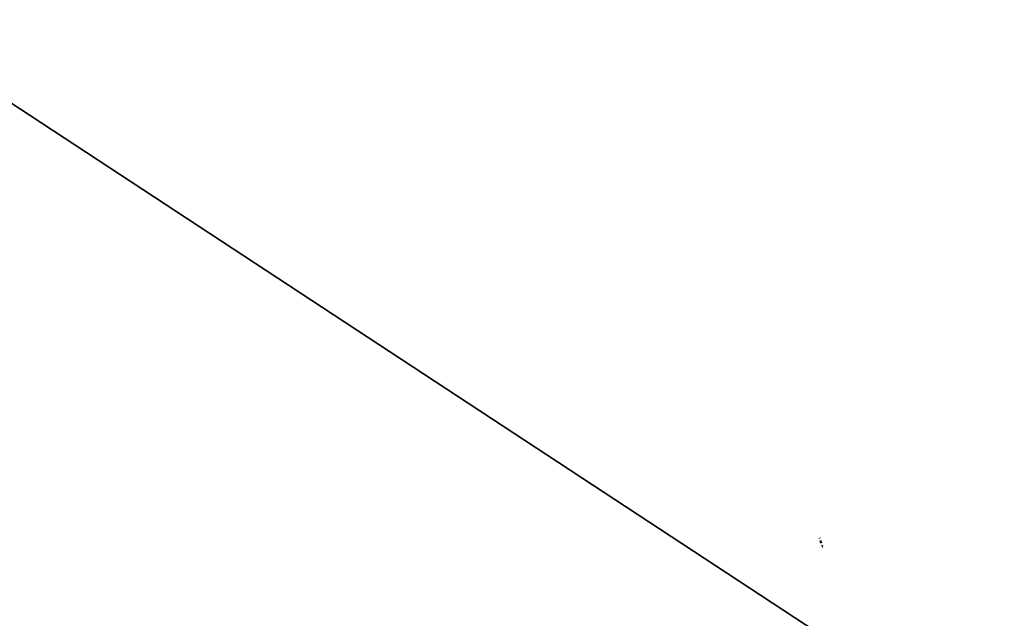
# Model space of a CAD drawing. Header units: metres. Extents: x -712710 to 14443962, y 4588558 to 14849904.
# Tile 12 of 256: x 7492407 to 7494739, y 5894946 to 5896363. Entities that reach past the tile are written whole.
import ezdxf

# ---------------------------------------------------------------- set-up
doc = ezdxf.new("R2010")
doc.units = ezdxf.units.M
doc.header["$MEASUREMENT"] = 0
doc.linetypes.add('1', pattern=[0, 0])
doc.linetypes.add('3', pattern=[1, 0.5, -0.5])
doc.layers.add('#kraw jezdni', color=140, linetype='CONTINUOUS', lineweight=30)
doc.layers.add('#krawężik wtopiony ', color=210, linetype='3', lineweight=60)
doc.layers.add('#uwagi', color=1, linetype='1', lineweight=35, plot=False)

msp = doc.modelspace()

# ---------------------------------------------------------------- linework, layer by layer
at = {"layer": '#kraw jezdni', "color": 0, "linetype": '1', "lineweight": 9}
msp.add_line((7494299.55035, 5895134.74885), (7494303.42936, 5895136.26567), dxfattribs=at)
at = {"layer": '#kraw jezdni', "color": 2, "lineweight": 50}
msp.add_line((7494302.18354, 5895127.05053), (7494306.06256, 5895128.56735), dxfattribs=at)
at = {"layer": '#kraw jezdni'}
msp.add_line((7494303.2228, 5895124.6319), (7494307.10182, 5895126.14872), dxfattribs=at)
at = {"layer": '#krawężik wtopiony '}
msp.add_line((7494306.76789, 5895115.95355), (7494310.6469, 5895117.47037), dxfattribs=at)
at = {"layer": '#uwagi'}
msp.add_lwpolyline([(7492085.48376, 5896362.76868), (7497301.03902, 5892939.39275), (7495652.16529, 5890427.31338), (7490436.61003, 5893850.68931)], close=True, dxfattribs=at)

doc.saveas('drawing.dxf')
